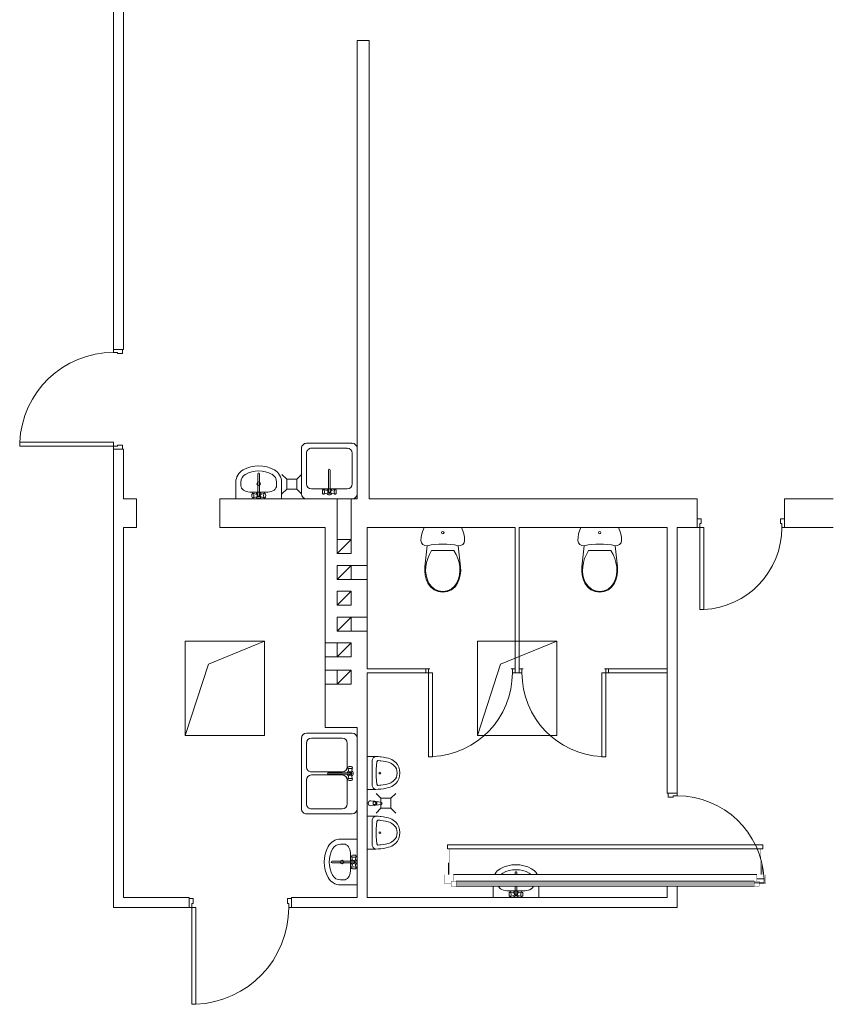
# Model space of a CAD drawing. Header units: millimetres. Extents: x 18880 to 99371, y -5529 to 27899.
# Tile 96 of 158: x 26357 to 27175, y 18076 to 19066. Entities that reach past the tile are written whole.
import ezdxf

# ---------------------------------------------------------------- set-up
doc = ezdxf.new("R2010")
doc.units = ezdxf.units.MM
doc.set_wipeout_variables(frame=1)
doc.linetypes.add('DASHED', pattern=[19.05, 12.7, -6.35])
doc.linetypes.add('Krawędzie ukryte 2', pattern=[400, 300, -100])
for name, color, linetype, lineweight in [('AA_IZOLACJA', 251, 'Continuous', 0), ('AA_WIDOK', 254, 'Continuous', 0), ('Drzwi ArchiCAD_Nr_Pióra__1', 7, 'Continuous', 13), ('Drzwi ArchiCAD_Nr_Pióra__23', 4, 'Continuous', 20), ('Drzwi ArchiCAD_Nr_Pióra__3', 4, 'Continuous', 18), ('inwentaryzacja_wyposazenie_sanitarne_Nr_pióra__1', 7, 'Continuous', 13), ('K_SCIANY', 90, 'Continuous', 20), ('Konstrukcja - Słupy_Nr_Pióra__1', 7, 'Continuous', 13)]:
    doc.layers.add(name, color=color, linetype=linetype, lineweight=lineweight)
for name, color, linetype in [('Drzwi ArchiCAD', 7, 'Continuous'), ('inwentaryzacja_wyposazenie_sanitarne', 7, 'Continuous'), ('Konstrukcja - Słupy', 7, 'Continuous'), ('Okna ArchiCADa', 7, 'Continuous')]:
    doc.layers.add(name, color=color, linetype=linetype)
doc.layers.add('inwentaryzacja_sciany_Nr_Pióra__4', color=7, linetype='Continuous', lineweight=20, true_color=0x029e21)
doc.linetypes.add('STYROPIAN', pattern='A,0.000141,[1,styropian.shx,S=1,R=0,X=0,Y=0],-14.102004', length=14.102145)

# ---------------------------------------------------------------- blocks, each defined once
blk = doc.blocks.new('D1 Drzwi proste 12_77')
at = {"layer": 'Drzwi ArchiCAD_Nr_Pióra__1', "linetype": 'Continuous'}
for p, q in [((-515, 0), (-515, -90)), ((515, 0), (515, -90))]:
    blk.add_line(p, q, dxfattribs=at)
at = {"layer": 'Drzwi ArchiCAD_Nr_Pióra__23', "linetype": 'Continuous'}
for p, q in [((-487, 0), (-515, 0)), ((-515, 0), (-515, -90)), ((-487, -40), (-487, 0)), ((515, 0), (487, 0)), ((487, 0), (487, -40)), ((515, -90), (515, 0)), ((-515, -90), (-475, -90)), ((-475, -40), (-487, -40)), ((-475, -90), (-475, -40)), ((487, -40), (475, -40)), ((475, -40), (475, -90)), ((475, -90), (515, -90))]:
    blk.add_line(p, q, dxfattribs=at)
at = {"layer": 'Drzwi ArchiCAD_Nr_Pióra__3', "linetype": 'Continuous'}
for p, q in [((487, 974), (447, 974)), ((447, 974), (447, 0)), ((487, 0), (487, 974)), ((447, 0), (487, 0))]:
    blk.add_line(p, q, dxfattribs=at)
blk.add_arc((487, 0), 974, 92.35367, 180, dxfattribs=at)
blk = doc.blocks.new('D1 Drzwi proste 12_78')
at = {"layer": 'Drzwi ArchiCAD_Nr_Pióra__1', "linetype": 'Continuous'}
for p, q in [((-500, 0), (-500, -90)), ((500, 0), (500, -90))]:
    blk.add_line(p, q, dxfattribs=at)
at = {"layer": 'Drzwi ArchiCAD_Nr_Pióra__23', "linetype": 'Continuous'}
for p, q in [((-472, 0), (-500, 0)), ((-500, 0), (-500, -90)), ((-472, -40), (-472, 0)), ((500, 0), (472, 0)), ((472, 0), (472, -40)), ((500, -90), (500, 0)), ((-500, -90), (-460, -90)), ((-460, -40), (-472, -40)), ((-460, -90), (-460, -40)), ((472, -40), (460, -40)), ((460, -40), (460, -90)), ((460, -90), (500, -90))]:
    blk.add_line(p, q, dxfattribs=at)
at = {"layer": 'Drzwi ArchiCAD_Nr_Pióra__3', "linetype": 'Continuous'}
for p, q in [((472, 944), (432, 944)), ((432, 944), (432, 0)), ((472, 0), (472, 944)), ((432, 0), (472, 0))]:
    blk.add_line(p, q, dxfattribs=at)
blk.add_arc((472, 0), 944, 92.42851, 180, dxfattribs=at)
blk = doc.blocks.new('D1 Drzwi proste 12_79')
at = {"layer": 'Drzwi ArchiCAD_Nr_Pióra__1', "linetype": 'Continuous'}
for p, q in [((-465, 0), (-465, -90)), ((465, 0), (465, -90))]:
    blk.add_line(p, q, dxfattribs=at)
at = {"layer": 'Drzwi ArchiCAD_Nr_Pióra__23', "linetype": 'Continuous'}
for p, q in [((-437, 0), (-465, 0)), ((-465, 0), (-465, -90)), ((-437, -40), (-437, 0)), ((465, 0), (437, 0)), ((437, 0), (437, -40)), ((465, -90), (465, 0)), ((-465, -90), (-425, -90)), ((-425, -40), (-437, -40)), ((-425, -90), (-425, -40)), ((437, -40), (425, -40)), ((425, -40), (425, -90)), ((425, -90), (465, -90))]:
    blk.add_line(p, q, dxfattribs=at)
at = {"layer": 'Drzwi ArchiCAD_Nr_Pióra__3', "linetype": 'Continuous'}
for p, q in [((437, 874), (397, 874)), ((397, 874), (397, 0)), ((437, 0), (437, 874)), ((397, 0), (437, 0))]:
    blk.add_line(p, q, dxfattribs=at)
blk.add_arc((437, 0), 874, 92.62315, 180, dxfattribs=at)
blk = doc.blocks.new('D1 Drzwi proste 12_83')
at = {"layer": 'Drzwi ArchiCAD_Nr_Pióra__1', "linetype": 'Continuous'}
for p, q in [((-440, 0), (-440, -90)), ((440, 0), (440, -90))]:
    blk.add_line(p, q, dxfattribs=at)
at = {"layer": 'Drzwi ArchiCAD_Nr_Pióra__23', "linetype": 'Continuous'}
for p, q in [((-412, 0), (-440, 0)), ((-440, 0), (-440, -90)), ((-412, -40), (-412, 0)), ((440, 0), (412, 0)), ((412, 0), (412, -40)), ((440, -90), (440, 0)), ((-440, -90), (-400, -90)), ((-400, -40), (-412, -40)), ((-400, -90), (-400, -40)), ((412, -40), (400, -40)), ((400, -40), (400, -90)), ((400, -90), (440, -90))]:
    blk.add_line(p, q, dxfattribs=at)
at = {"layer": 'Drzwi ArchiCAD_Nr_Pióra__3', "linetype": 'Continuous'}
for p, q in [((412, 824), (372, 824)), ((372, 824), (372, 0)), ((412, 0), (412, 824)), ((372, 0), (412, 0))]:
    blk.add_line(p, q, dxfattribs=at)
blk.add_arc((412, 0), 824, 92.78244, 180, dxfattribs=at)
blk = doc.blocks.new('D1 Drzwi proste 12_130')
at = {"layer": 'Drzwi ArchiCAD_Nr_Pióra__1', "linetype": 'Continuous'}
for p, q in [((-450, 0), (-450, -40)), ((450, 0), (450, -40))]:
    blk.add_line(p, q, dxfattribs=at)
at = {"layer": 'Drzwi ArchiCAD_Nr_Pióra__23', "linetype": 'Continuous'}
for p, q in [((-422, 0), (-450, 0)), ((-450, 0), (-450, -40)), ((-422, -40), (-422, 0)), ((450, 0), (422, 0)), ((422, 0), (422, -40)), ((450, -40), (450, 0)), ((-450, -40), (-410, -40)), ((-410, -40), (-422, -40)), ((422, -40), (410, -40)), ((410, -40), (450, -40))]:
    blk.add_line(p, q, dxfattribs=at)
at = {"layer": 'Drzwi ArchiCAD_Nr_Pióra__3', "linetype": 'Continuous'}
for p, q in [((422, 844), (382, 844)), ((382, 844), (382, 0)), ((422, 0), (422, 844)), ((382, 0), (422, 0))]:
    blk.add_line(p, q, dxfattribs=at)
blk.add_arc((422, 0), 844, 92.71646, 180, dxfattribs=at)
blk = doc.blocks.new('D1 Drzwi proste 12_131')
at = {"layer": 'Drzwi ArchiCAD_Nr_Pióra__1', "linetype": 'Continuous'}
for p, q in [((-450, 0), (-450, -40)), ((450, 0), (450, -40))]:
    blk.add_line(p, q, dxfattribs=at)
at = {"layer": 'Drzwi ArchiCAD_Nr_Pióra__23', "linetype": 'Continuous'}
for p, q in [((-422, 0), (-450, 0)), ((-450, 0), (-450, -40)), ((-422, -40), (-422, 0)), ((450, 0), (422, 0)), ((422, 0), (422, -40)), ((450, -40), (450, 0)), ((-450, -40), (-410, -40)), ((-410, -40), (-422, -40)), ((422, -40), (410, -40)), ((410, -40), (450, -40))]:
    blk.add_line(p, q, dxfattribs=at)
at = {"layer": 'Drzwi ArchiCAD_Nr_Pióra__3', "linetype": 'Continuous'}
for p, q in [((422, 844), (382, 844)), ((382, 844), (382, 0)), ((422, 0), (422, 844)), ((382, 0), (422, 0))]:
    blk.add_line(p, q, dxfattribs=at)
blk.add_arc((422, 0), 844, 92.71646, 180, dxfattribs=at)
blk = doc.blocks.new('Słup_122_2', base_point=(235035.1, -83460))
at = {"layer": 'Konstrukcja - Słupy_Nr_Pióra__1', "linetype": 'Continuous'}
blk.add_line((234965.1, -83530), (235105.1, -83390), dxfattribs=at)
at = {"layer": 'Konstrukcja - Słupy_Nr_Pióra__1', "linetype": 'Continuous', "flags": 128}
blk.add_lwpolyline([(234965.1, -83530), (235105.1, -83530), (235105.1, -83390), (234965.1, -83390)], close=True, dxfattribs=at)
blk = doc.blocks.new('Słup_123_2', base_point=(235035.1, -83185.8))
at = {"layer": 'Konstrukcja - Słupy_Nr_Pióra__1', "linetype": 'Continuous'}
blk.add_line((234965.1, -83255.8), (235105.1, -83115.8), dxfattribs=at)
at = {"layer": 'Konstrukcja - Słupy_Nr_Pióra__1', "linetype": 'Continuous', "flags": 128}
blk.add_lwpolyline([(234965.1, -83255.8), (235105.1, -83255.8), (235105.1, -83115.8), (234965.1, -83115.8)], close=True, dxfattribs=at)
blk = doc.blocks.new('Słup_124_2', base_point=(235035.1, -82145.8))
at = {"layer": 'Konstrukcja - Słupy_Nr_Pióra__1', "linetype": 'Continuous'}
blk.add_line((234965.1, -82215.8), (235105.1, -82075.8), dxfattribs=at)
at = {"layer": 'Konstrukcja - Słupy_Nr_Pióra__1', "linetype": 'Continuous', "flags": 128}
blk.add_lwpolyline([(234965.1, -82215.8), (235105.1, -82215.8), (235105.1, -82075.8), (234965.1, -82075.8)], close=True, dxfattribs=at)
blk = doc.blocks.new('Słup_125_2', base_point=(235035.1, -82405.8))
at = {"layer": 'Konstrukcja - Słupy_Nr_Pióra__1', "linetype": 'Continuous'}
blk.add_line((234965.1, -82475.8), (235105.1, -82335.8), dxfattribs=at)
at = {"layer": 'Konstrukcja - Słupy_Nr_Pióra__1', "linetype": 'Continuous', "flags": 128}
blk.add_lwpolyline([(234965.1, -82475.8), (235105.1, -82475.8), (235105.1, -82335.8), (234965.1, -82335.8)], close=True, dxfattribs=at)
blk = doc.blocks.new('Słup_126_2', base_point=(235035.1, -82925.8))
at = {"layer": 'Konstrukcja - Słupy_Nr_Pióra__1', "linetype": 'Continuous'}
blk.add_line((234965.1, -82995.8), (235105.1, -82855.8), dxfattribs=at)
at = {"layer": 'Konstrukcja - Słupy_Nr_Pióra__1', "linetype": 'Continuous', "flags": 128}
blk.add_lwpolyline([(234965.1, -82995.8), (235105.1, -82995.8), (235105.1, -82855.8), (234965.1, -82855.8)], close=True, dxfattribs=at)
blk = doc.blocks.new('Słup_215_2', base_point=(235035.1, -82665.8))
at = {"layer": 'Konstrukcja - Słupy_Nr_Pióra__1', "linetype": 'Continuous'}
blk.add_line((234965.1, -82735.8), (235105.1, -82595.8), dxfattribs=at)
at = {"layer": 'Konstrukcja - Słupy_Nr_Pióra__1', "linetype": 'Continuous', "flags": 128}
blk.add_lwpolyline([(234965.1, -82735.8), (235105.1, -82735.8), (235105.1, -82595.8), (234965.1, -82595.8)], close=True, dxfattribs=at)
blk = doc.blocks.new('Umywalka 01 12_16')
at = {"layer": 'inwentaryzacja_wyposazenie_sanitarne_Nr_pióra__1', "linetype": 'Continuous'}
for p, q in [((-230, 0), (-230, -168)), ((230, 0), (-230, 0)), ((230, 0), (230, -168)), ((-91.1, -67.7), (-91.1, -67.7)), ((91.1, -67.7), (-91.1, -67.7)), ((-69.1, -22.7), (-70, -29.2)), ((-70, -29.2), (-70, -36.2)), ((-70, -36.2), (-69.1, -42.7)), ((-67.6, -17.4), (-69.1, -22.7)), ((-69.1, -42.7), (-67.6, -48)), ((-65.6, -13.9), (-67.6, -17.4)), ((-67.6, -48), (-65.6, -51.5)), ((-60.4, -10.1), (-65.6, -13.9)), ((-60.4, -55.3), (-65.6, -51.5)), ((-57.6, -8.7), (-60.4, -10.1)), ((-60.4, -55.3), (-57.6, -56.7)), ((-54.8, -10.1), (-57.6, -8.7)), ((-20.1, -20.7), (-57.6, -8.7)), ((-20.1, -44.7), (-57.6, -56.7)), ((-57.6, -56.7), (-54.8, -55.3)), ((-52.3, -14.3), (-54.8, -10.1)), ((-54.8, -55.3), (-52.3, -51.1)), ((-50.5, -20.7), (-52.3, -14.3)), ((-52.3, -51.1), (-50.5, -44.7)), ((-49.5, -28.5), (-50.5, -20.7)), ((-50.5, -44.7), (-49.5, -36.9)), ((-49.5, -36.9), (-49.5, -28.5)), ((-7.9, -31.3), (-7.9, -251.6)), ((7.9, -251.6), (7.9, -31.3)), ((20.1, -20.7), (57.6, -8.7)), ((20.1, -44.7), (57.6, -56.7)), ((50.5, -20.7), (49.5, -28.5)), ((49.5, -28.5), (49.5, -36.9)), ((49.5, -36.9), (50.5, -44.7)), ((52.3, -14.3), (50.5, -20.7)), ((50.5, -44.7), (52.3, -51.1)), ((54.8, -10.1), (52.3, -14.3)), ((52.3, -51.1), (54.8, -55.3)), ((57.6, -8.7), (54.8, -10.1)), ((54.8, -55.3), (57.6, -56.7)), ((60.4, -10.1), (57.6, -8.7)), ((57.6, -56.7), (60.4, -55.3)), ((60.4, -10.1), (65.6, -13.9)), ((60.4, -55.3), (65.6, -51.5)), ((67.6, -17.4), (65.6, -13.9)), ((65.6, -51.5), (67.6, -48)), ((69.1, -22.7), (67.6, -17.4)), ((67.6, -48), (69.1, -42.7)), ((70, -29.2), (69.1, -22.7)), ((69.1, -42.7), (70, -36.2)), ((70, -36.2), (70, -29.2)), ((-180, -134.4), (-180, -168)), ((180, -134.4), (180, -168))]:
    blk.add_line(p, q, dxfattribs=at)
blk.add_circle((0, -151.9), 17.5, dxfattribs=at)
for centre, radius, start, end in [((0, -32.7), 30, 27.97653, 152.02347), ((0, -32.7), 30, 207.97653, 254.77469), ((0, -32.7), 16.8, 298.05488, 241.94512), ((0, -32.7), 8, 10, 170), ((0, -32.7), 30, 285.22531, 332.02347), ((-91.1, -168), 138.9, 180, 241.52544), ((-91.1, -168), 88.9, 180, 241.52544), ((91.1, -168), 88.9, 298.47456, 0), ((91.1, -168), 138.9, 298.47456, 0), ((0, 0), 330, 241.52544, 298.47456), ((0, 0), 280, 241.52544, 298.47456), ((0, -251.6), 7.88, 180, 0)]:
    blk.add_arc(centre, radius, start, end, dxfattribs=at)
for centre, major_axis, start_param, end_param in [((-91.1, -134.4), (88.9, 0), 1.570796, 3.141593), ((91.1, -134.4), (-88.9, 0), 3.141593, 4.712389)]:
    blk.add_ellipse(centre, major_axis=major_axis, ratio=0.750558, start_param=start_param, end_param=end_param, dxfattribs=at)
blk = doc.blocks.new('Zlew tradycyjny 12_3')
at = {"layer": 'inwentaryzacja_wyposazenie_sanitarne_Nr_pióra__1', "linetype": 'Continuous'}
for p, q in [((0, 508.8), (0, 50)), ((762.8, 558.8), (50, 558.8)), ((337.3, 498.8), (336.4, 492.3)), ((338.8, 504.1), (337.3, 498.8)), ((340.8, 507.6), (338.8, 504.1)), ((346, 511.4), (340.8, 507.6)), ((348.8, 512.8), (346, 511.4)), ((351.6, 511.4), (348.8, 512.8)), ((386.3, 500.8), (348.8, 512.8)), ((354.1, 507.2), (351.6, 511.4)), ((355.9, 500.8), (354.1, 507.2)), ((356.9, 493), (355.9, 500.8)), ((426.5, 500.8), (464, 512.8)), ((456.9, 500.8), (455.9, 493)), ((458.7, 507.2), (456.9, 500.8)), ((461.2, 511.4), (458.7, 507.2)), ((464, 512.8), (461.2, 511.4)), ((466.8, 511.4), (464, 512.8)), ((466.8, 511.4), (472, 507.6)), ((474, 504.1), (472, 507.6)), ((475.5, 498.8), (474, 504.1)), ((476.4, 492.3), (475.5, 498.8)), ((812.8, 50), (812.8, 508.8)), ((50, 408.8), (50, 100)), ((341.4, 458.8), (100, 458.8)), ((336.4, 492.3), (336.4, 485.3)), ((336.4, 485.3), (337.3, 478.8)), ((337.3, 478.8), (338.8, 473.5)), ((338.8, 473.5), (340.8, 470)), ((346, 466.2), (340.8, 470)), ((346, 466.2), (348.8, 464.8)), ((386.3, 476.8), (348.8, 464.8)), ((348.8, 464.8), (351.6, 466.2)), ((351.6, 466.2), (354.1, 470.4)), ((354.1, 470.4), (355.9, 476.8)), ((355.9, 476.8), (356.9, 484.6)), ((356.9, 484.6), (356.9, 493)), ((391.4, 100), (391.4, 408.8)), ((398.5, 490.2), (398.5, 269.9)), ((414.3, 269.9), (414.3, 490.2)), ((421.4, 408.8), (421.4, 100)), ((426.5, 476.8), (464, 464.8)), ((455.9, 493), (455.9, 484.6)), ((455.9, 484.6), (456.9, 476.8)), ((456.9, 476.8), (458.7, 470.4)), ((458.7, 470.4), (461.2, 466.2)), ((461.2, 466.2), (464, 464.8)), ((464, 464.8), (466.8, 466.2)), ((466.8, 466.2), (472, 470)), ((712.8, 458.8), (471.4, 458.8)), ((472, 470), (474, 473.5)), ((474, 473.5), (475.5, 478.8)), ((475.5, 478.8), (476.4, 485.3)), ((476.4, 485.3), (476.4, 492.3)), ((762.8, 100), (762.8, 408.8)), ((50, 0), (762.8, 0)), ((100, 50), (341.4, 50)), ((471.4, 50), (712.8, 50))]:
    blk.add_line(p, q, dxfattribs=at)
for centre, radius, start, end in [((50, 508.8), 50, 90, 180), ((406.4, 488.8), 30, 27.97653, 152.02347), ((406.4, 488.8), 16.8, 298.05488, 241.94512), ((406.4, 488.8), 8, 10, 170), ((762.8, 508.8), 50, 0, 90), ((100, 408.8), 50, 90, 180), ((341.4, 408.8), 50, 0, 90), ((406.4, 488.8), 30, 207.97653, 254.77469), ((406.4, 488.8), 30, 285.22531, 332.02347), ((471.4, 408.8), 50, 90, 180), ((712.8, 408.8), 50, 0, 90), ((406.4, 269.9), 7.88, 180, 0), ((100, 100), 50, 180, 270), ((341.4, 100), 50, 270, 0), ((471.4, 100), 50, 180, 270), ((712.8, 100), 50, 270, 0), ((50, 50), 50, 180, 270), ((762.8, 50), 50, 270, 0)]:
    blk.add_arc(centre, radius, start, end, dxfattribs=at)
for p in [(50, 0), (100, 50), (471.4, 50)]:
    blk.add_point(p, dxfattribs=at)
blk = doc.blocks.new('Zlew tradycyjny 12_4')
at = {"layer": 'inwentaryzacja_wyposazenie_sanitarne_Nr_pióra__1', "linetype": 'Continuous'}
for p, q in [((0, 508.8), (0, 50)), ((508.8, 558.8), (50, 558.8)), ((210.3, 498.8), (209.4, 492.3)), ((211.8, 504.1), (210.3, 498.8)), ((213.8, 507.6), (211.8, 504.1)), ((219, 511.4), (213.8, 507.6)), ((221.8, 512.8), (219, 511.4)), ((224.6, 511.4), (221.8, 512.8)), ((259.3, 500.8), (221.8, 512.8)), ((227.1, 507.2), (224.6, 511.4)), ((228.9, 500.8), (227.1, 507.2)), ((229.9, 493), (228.9, 500.8)), ((299.5, 500.8), (337, 512.8)), ((329.9, 500.8), (328.9, 493)), ((331.7, 507.2), (329.9, 500.8)), ((334.2, 511.4), (331.7, 507.2)), ((337, 512.8), (334.2, 511.4)), ((339.8, 511.4), (337, 512.8)), ((339.8, 511.4), (345, 507.6)), ((347, 504.1), (345, 507.6)), ((348.5, 498.8), (347, 504.1)), ((349.4, 492.3), (348.5, 498.8)), ((558.8, 50), (558.8, 508.8)), ((50, 408.8), (50, 100)), ((458.8, 458.8), (100, 458.8)), ((209.4, 492.3), (209.4, 485.3)), ((209.4, 485.3), (210.3, 478.8)), ((210.3, 478.8), (211.8, 473.5)), ((211.8, 473.5), (213.8, 470)), ((219, 466.2), (213.8, 470)), ((219, 466.2), (221.8, 464.8)), ((259.3, 476.8), (221.8, 464.8)), ((221.8, 464.8), (224.6, 466.2)), ((224.6, 466.2), (227.1, 470.4)), ((227.1, 470.4), (228.9, 476.8)), ((228.9, 476.8), (229.9, 484.6)), ((229.9, 484.6), (229.9, 493)), ((271.5, 490.2), (271.5, 269.9)), ((287.3, 269.9), (287.3, 490.2)), ((299.5, 476.8), (337, 464.8)), ((328.9, 493), (328.9, 484.6)), ((328.9, 484.6), (329.9, 476.8)), ((329.9, 476.8), (331.7, 470.4)), ((331.7, 470.4), (334.2, 466.2)), ((334.2, 466.2), (337, 464.8)), ((337, 464.8), (339.8, 466.2)), ((339.8, 466.2), (345, 470)), ((345, 470), (347, 473.5)), ((347, 473.5), (348.5, 478.8)), ((348.5, 478.8), (349.4, 485.3)), ((349.4, 485.3), (349.4, 492.3)), ((508.8, 100), (508.8, 408.8)), ((50, 0), (508.8, 0)), ((100, 50), (458.8, 50))]:
    blk.add_line(p, q, dxfattribs=at)
for centre, radius, start, end in [((50, 508.8), 50, 90, 180), ((279.4, 488.8), 30, 27.97653, 152.02347), ((279.4, 488.8), 16.8, 298.05488, 241.94512), ((279.4, 488.8), 8, 10, 170), ((508.8, 508.8), 50, 0, 90), ((100, 408.8), 50, 90, 180), ((279.4, 488.8), 30, 207.97653, 254.77469), ((279.4, 488.8), 30, 285.22531, 332.02347), ((458.8, 408.8), 50, 0, 90), ((279.4, 269.9), 7.88, 180, 0), ((100, 100), 50, 180, 270), ((458.8, 100), 50, 270, 0), ((50, 50), 50, 180, 270), ((508.8, 50), 50, 270, 0)]:
    blk.add_arc(centre, radius, start, end, dxfattribs=at)
for p in [(50, 0), (100, 50)]:
    blk.add_point(p, dxfattribs=at)
blk = doc.blocks.new('Umywalka 01 12_17')
at = {"layer": 'inwentaryzacja_wyposazenie_sanitarne_Nr_pióra__1', "linetype": 'Continuous'}
for p, q in [((-230, 0), (-230, -168)), ((230, 0), (-230, 0)), ((230, 0), (230, -168)), ((-91.1, -67.7), (-91.1, -67.7)), ((91.1, -67.7), (-91.1, -67.7)), ((-69.1, -22.7), (-70, -29.2)), ((-70, -29.2), (-70, -36.2)), ((-70, -36.2), (-69.1, -42.7)), ((-67.6, -17.4), (-69.1, -22.7)), ((-69.1, -42.7), (-67.6, -48)), ((-65.6, -13.9), (-67.6, -17.4)), ((-67.6, -48), (-65.6, -51.5)), ((-60.4, -10.1), (-65.6, -13.9)), ((-60.4, -55.3), (-65.6, -51.5)), ((-57.6, -8.7), (-60.4, -10.1)), ((-60.4, -55.3), (-57.6, -56.7)), ((-54.8, -10.1), (-57.6, -8.7)), ((-20.1, -20.7), (-57.6, -8.7)), ((-20.1, -44.7), (-57.6, -56.7)), ((-57.6, -56.7), (-54.8, -55.3)), ((-52.3, -14.3), (-54.8, -10.1)), ((-54.8, -55.3), (-52.3, -51.1)), ((-50.5, -20.7), (-52.3, -14.3)), ((-52.3, -51.1), (-50.5, -44.7)), ((-49.5, -28.5), (-50.5, -20.7)), ((-50.5, -44.7), (-49.5, -36.9)), ((-49.5, -36.9), (-49.5, -28.5)), ((-7.9, -31.3), (-7.9, -251.6)), ((7.9, -251.6), (7.9, -31.3)), ((20.1, -20.7), (57.6, -8.7)), ((20.1, -44.7), (57.6, -56.7)), ((50.5, -20.7), (49.5, -28.5)), ((49.5, -28.5), (49.5, -36.9)), ((49.5, -36.9), (50.5, -44.7)), ((52.3, -14.3), (50.5, -20.7)), ((50.5, -44.7), (52.3, -51.1)), ((54.8, -10.1), (52.3, -14.3)), ((52.3, -51.1), (54.8, -55.3)), ((57.6, -8.7), (54.8, -10.1)), ((54.8, -55.3), (57.6, -56.7)), ((60.4, -10.1), (57.6, -8.7)), ((57.6, -56.7), (60.4, -55.3)), ((60.4, -10.1), (65.6, -13.9)), ((60.4, -55.3), (65.6, -51.5)), ((67.6, -17.4), (65.6, -13.9)), ((65.6, -51.5), (67.6, -48)), ((69.1, -22.7), (67.6, -17.4)), ((67.6, -48), (69.1, -42.7)), ((70, -29.2), (69.1, -22.7)), ((69.1, -42.7), (70, -36.2)), ((70, -36.2), (70, -29.2)), ((-180, -134.4), (-180, -168)), ((180, -134.4), (180, -168))]:
    blk.add_line(p, q, dxfattribs=at)
blk.add_circle((0, -151.9), 17.5, dxfattribs=at)
for centre, radius, start, end in [((0, -32.7), 30, 27.97653, 152.02347), ((0, -32.7), 30, 207.97653, 254.77469), ((0, -32.7), 16.8, 298.05488, 241.94512), ((0, -32.7), 8, 10, 170), ((0, -32.7), 30, 285.22531, 332.02347), ((-91.1, -168), 138.9, 180, 241.52544), ((-91.1, -168), 88.9, 180, 241.52544), ((91.1, -168), 88.9, 298.47456, 0), ((91.1, -168), 138.9, 298.47456, 0), ((0, 0), 330, 241.52544, 298.47456), ((0, 0), 280, 241.52544, 298.47456), ((0, -251.6), 7.88, 180, 0)]:
    blk.add_arc(centre, radius, start, end, dxfattribs=at)
for centre, major_axis, start_param, end_param in [((-91.1, -134.4), (88.9, 0), 1.570796, 3.141593), ((91.1, -134.4), (-88.9, 0), 3.141593, 4.712389)]:
    blk.add_ellipse(centre, major_axis=major_axis, ratio=0.750558, start_param=start_param, end_param=end_param, dxfattribs=at)
blk = doc.blocks.new('Pisuar 01 12_3')
at = {"layer": 'inwentaryzacja_wyposazenie_sanitarne_Nr_pióra__1', "linetype": 'Continuous'}
for p, q in [((0, 330.2), (0, 306.4)), ((0, 330.2), (330.2, 330.2)), ((0, 306.4), (0, 283.4)), ((330.2, 330.2), (330.2, 286.8)), ((0, 283.4), (0, 279.1)), ((0, 279.1), (0, 246)), ((0, 242.7), (1.3, 249.3)), ((0, 246), (0, 242.7)), ((0, 242.7), (0.9, 218.2)), ((0.9, 218.2), (2.3, 199.6)), ((1.3, 249.3), (4.2, 255.7)), ((2.3, 199.6), (3.1, 191)), ((4.2, 255.7), (8.5, 261.7)), ((8.5, 261.7), (14.2, 267)), ((14.2, 267), (21, 271.6)), ((21, 271.6), (28.8, 275.4)), ((28.8, 275.4), (37.3, 278.1)), ((37.3, 278.1), (46.4, 279.8)), ((39.9, 219.3), (40.2, 221.9)), ((41.3, 201.2), (39.9, 219.3)), ((40.2, 221.9), (41.4, 224.4)), ((42, 193.2), (41.3, 201.2)), ((41.4, 224.4), (43.3, 226.6)), ((43.3, 226.6), (45.9, 228.5)), ((45.9, 228.5), (49.1, 229.8)), ((46.4, 279.8), (55.7, 280.3)), ((49.1, 229.8), (52.5, 230.6)), ((52.5, 230.6), (89.8, 235.1)), ((55.7, 280.3), (274.4, 280.3)), ((89.8, 235.1), (127.4, 237.8)), ((127.4, 237.8), (138, 238)), ((138, 238), (192.1, 238)), ((192.1, 238), (202.8, 237.8)), ((202.8, 237.8), (240.4, 235.1)), ((240.4, 235.1), (277.7, 230.6)), ((274.4, 280.3), (283.8, 279.8)), ((277.7, 230.6), (281.1, 229.8)), ((281.1, 229.8), (284.3, 228.5)), ((283.8, 279.8), (292.8, 278.1)), ((284.3, 228.5), (286.9, 226.6)), ((286.9, 226.6), (288.8, 224.4)), ((288.9, 201.2), (288.2, 193.2)), ((288.8, 224.4), (290, 221.9)), ((290.3, 219.3), (288.9, 201.2)), ((290, 221.9), (290.3, 219.3)), ((292.8, 278.1), (301.4, 275.4)), ((301.4, 275.4), (309.2, 271.6)), ((309.2, 271.6), (316, 267)), ((316, 267), (321.6, 261.7)), ((321.6, 261.7), (326, 255.7)), ((326, 255.7), (328.8, 249.3)), ((327.1, 191), (327.9, 199.6)), ((327.9, 199.6), (329.3, 218.2)), ((328.8, 249.3), (330.2, 242.7)), ((329.3, 218.2), (330.1, 243.1)), ((330.2, 286.8), (330.2, 279.1)), ((330.2, 279.1), (330.2, 246)), ((330.2, 246), (330.2, 242.7)), ((3.1, 191), (6.6, 165)), ((6.6, 165), (11.5, 139.1)), ((11.5, 139.1), (17.7, 113.4)), ((17.7, 113.4), (22.8, 97.7)), ((45.4, 168.2), (42, 193.2)), ((50.1, 143.4), (45.4, 168.2)), ((56, 119), (50.1, 143.4)), ((60.4, 105.3), (56, 119)), ((66.3, 92.2), (60.4, 105.3)), ((269.8, 105.3), (263.9, 92.2)), ((274.2, 119), (269.8, 105.3)), ((280.1, 143.4), (274.2, 119)), ((284.8, 168.2), (280.1, 143.4)), ((288.2, 193.2), (284.8, 168.2)), ((307.4, 97.7), (312.5, 113.4)), ((312.5, 113.4), (318.7, 139.1)), ((318.7, 139.1), (323.6, 165)), ((323.6, 165), (327.1, 191)), ((22.8, 97.7), (29.7, 82.5)), ((29.7, 82.5), (38.3, 67.7)), ((38.3, 67.7), (48.5, 53.5)), ((48.5, 53.5), (60.3, 40)), ((60.3, 40), (80.8, 23.3)), ((73.7, 79.6), (66.3, 92.2)), ((82.4, 67.4), (73.7, 79.6)), ((80.8, 23.3), (106, 10.6)), ((91.7, 56.8), (82.4, 67.4)), ((107, 44.3), (91.7, 56.8)), ((106, 10.6), (134.7, 2.7)), ((124.5, 35.6), (107, 44.3)), ((144.2, 30.1), (124.5, 35.6)), ((134.7, 2.7), (165.1, 0)), ((165.1, 28.3), (144.2, 30.1)), ((186, 30.1), (165.1, 28.3)), ((165.1, 0), (195.5, 2.7)), ((205.7, 35.6), (186, 30.1)), ((195.5, 2.7), (224.2, 10.6)), ((223.2, 44.3), (205.7, 35.6)), ((238.5, 56.8), (223.2, 44.3)), ((224.2, 10.6), (249.4, 23.3)), ((247.8, 67.4), (238.5, 56.8)), ((256.5, 79.6), (247.8, 67.4)), ((249.4, 23.3), (269.9, 40)), ((263.9, 92.2), (256.5, 79.6)), ((269.9, 40), (281.7, 53.5)), ((281.7, 53.5), (291.9, 67.7)), ((291.9, 67.7), (300.5, 82.5)), ((300.5, 82.5), (307.4, 97.7))]:
    blk.add_line(p, q, dxfattribs=at)
blk.add_ellipse((165.5, 201), major_axis=(9.27, 0), ratio=0.93164, dxfattribs=at)
blk = doc.blocks.new('WC DP 12_9')
at = {"layer": 'inwentaryzacja_wyposazenie_sanitarne_Nr_pióra__1', "linetype": 'Continuous'}
for p, q in [((17.6, 619.2), (7.9, 587.1)), ((31.1, 650), (17.6, 619.2)), ((408.9, 650), (31.1, 650)), ((422.4, 619.2), (408.9, 650)), ((432.1, 587.1), (422.4, 619.2)), ((2, 554), (0, 520.5)), ((0, 520.5), (5.1, 497.8)), ((7.9, 587.1), (2, 554)), ((5.1, 497.8), (19.5, 479.5)), ((420.5, 479.5), (434.9, 497.8)), ((438, 554), (432.1, 587.1)), ((434.9, 497.8), (440, 520.5)), ((440, 520.5), (438, 554)), ((19.5, 479.5), (40.4, 469.1)), ((40.4, 469.1), (63.7, 468.6)), ((63.7, 468.6), (41, 257)), ((107.5, 419.3), (85.7, 381.4)), ((332.5, 419.3), (107.5, 419.3)), ((354.3, 381.4), (332.5, 419.3)), ((376.3, 468.6), (399.6, 469.1)), ((399, 257), (376.3, 468.6)), ((399.6, 469.1), (420.5, 479.5)), ((56.2, 299.2), (49, 256.1)), ((68.5, 341.2), (56.2, 299.2)), ((85.7, 381.4), (68.5, 341.2)), ((371.5, 341.2), (354.3, 381.4)), ((383.8, 299.2), (371.5, 341.2)), ((391, 256.1), (383.8, 299.2)), ((41, 257), (39.4, 214.7)), ((39.4, 214.7), (43.9, 172.6)), ((49, 256.1), (47.5, 215)), ((47.5, 215), (51.9, 174)), ((388.1, 174), (392.5, 215)), ((392.5, 215), (391, 256.1)), ((396.1, 172.6), (400.6, 214.7)), ((400.6, 214.7), (399, 257)), ((43.9, 172.6), (54.3, 131.6)), ((51.9, 174), (62, 134.1)), ((54.3, 131.6), (70.5, 92.4)), ((62, 134.1), (77.7, 96)), ((362.3, 96), (378, 134.1)), ((369.5, 92.4), (385.7, 131.6)), ((378, 134.1), (388.1, 174)), ((385.7, 131.6), (396.1, 172.6)), ((70.5, 92.4), (96.5, 54.4)), ((77.7, 96), (102.5, 59.8)), ((96.5, 54.4), (132, 25)), ((102.5, 59.8), (136.3, 31.8)), ((132, 25), (174.3, 6.4)), ((136.3, 31.8), (176.5, 14.1)), ((174.3, 6.4), (220, 0)), ((176.5, 14.1), (220, 8)), ((220, 8), (263.5, 14.1)), ((220, 0), (265.7, 6.4)), ((263.5, 14.1), (303.7, 31.8)), ((265.7, 6.4), (308, 25)), ((303.7, 31.8), (337.5, 59.8)), ((308, 25), (343.5, 54.4)), ((337.5, 59.8), (362.3, 96)), ((343.5, 54.4), (369.5, 92.4))]:
    blk.add_line(p, q, dxfattribs=at)
blk.add_ellipse((220, 600.3), major_axis=(12.2, 0), ratio=0.9963, dxfattribs=at)
blk.add_ellipse((220, -297.8), major_axis=(785, 0), ratio=0.9963, start_param=1.370375, end_param=1.771221, dxfattribs=at)
blk = doc.blocks.new('Kran 12')
at = {"layer": 'inwentaryzacja_wyposazenie_sanitarne_Nr_pióra__1', "linetype": 'Continuous'}
for p, q in [((-21, -42), (-25, 0)), ((21, -42), (25, 0)), ((-17.7, -51.5), (-11.1, -104.4)), ((-13.6, -39.8), (-13.6, -24.9)), ((-13.6, -24.9), (13.6, -24.9)), ((11.1, -104.4), (17.7, -51.5)), ((13.6, -24.9), (13.6, -39.8))]:
    blk.add_line(p, q, dxfattribs=at)
for centre, radius, start, end in [((0, 0), 25, 0, 180), ((0, -40.1), 21.1, 185.16961, 354.83039), ((0, -39.8), 13.6, 180, 0), ((0, -103), 11.2, 187.13892, 352.86108)]:
    blk.add_arc(centre, radius, start, end, dxfattribs=at)
blk = doc.blocks.new('O1 rozwierane 12_80')
at = {"layer": 'AA_IZOLACJA', "linetype": 'STYROPIAN', "ltscale": 0.2}
for points in [[(-1575, 120), (-1575, 0)], [(1575, 120), (1575, 0)]]:
    blk.add_lwpolyline(points, dxfattribs=at)
at = {"layer": 'AA_WIDOK', "color": 4}
blk.add_lwpolyline([(1585, 260), (1585, 300), (-1585, 300), (-1585, 260)], dxfattribs=at)
at = {"layer": 'AA_WIDOK', "linetype": 'DASHED', "ltscale": 0.5}
blk.add_lwpolyline([(1585, 260), (-1585, 260)], dxfattribs=at)
at = {"layer": 'AA_WIDOK', "color": 4, "const_width": 3}
for points in [[(-1615, -90), (-1615, 0)], [(1615, 0), (1615, -90)]]:
    blk.add_lwpolyline(points, dxfattribs=at)
at = {"color": 4}
blk.add_wipeout([(-1500, -115), (-1500, -65), (-1525, -65), (-1525, 0), (1525, 0), (1525, -65), (1500, -65), (1500, -115)], dxfattribs=at).dxf.layer = 'AA_WIDOK'
at = {"layer": 'AA_WIDOK', "const_width": 3}
for points in [[(-1565, 260), (-1565, 0)], [(1565, 260), (1565, 0)]]:
    blk.add_lwpolyline(points, dxfattribs=at)
at = {"layer": 'AA_WIDOK', "color": 4, "const_width": 3}
for points in [[(-1615, 0), (-1525, 0)], [(-1525, 0), (-1525, -65)], [(1525, -65), (1525, 0)], [(1525, 0), (1615, 0)], [(-1550, -90), (-1615, -90)], [(-1525, -65), (-1550, -65)], [(-1550, -65), (-1550, -90)], [(-1550, -65), (-1500, -65)], [(-1550, -115), (-1550, -65)], [(-1500, -65), (-1500, -115)], [(1500, -80), (-1500, -80)], [(1500, -90), (-1500, -90)], [(1500, -100), (-1500, -100)], [(1500, -115), (1500, -65)], [(1500, -65), (1550, -65)], [(1550, -65), (1525, -65)], [(1550, -90), (1550, -65)], [(1550, -65), (1550, -115)], [(1615, -90), (1550, -90)], [(-1500, -115), (-1550, -115)], [(1550, -115), (1500, -115)]]:
    blk.add_lwpolyline(points, dxfattribs=at)
at = {"layer": 'AA_WIDOK', "color": 4}
for points in [[(-1525, 0), (1525, 0)], [(1500, -65), (-1500, -65)], [(1500, -115), (-1500, -115)], [(1500, -115), (-1500, -115)]]:
    blk.add_lwpolyline(points, dxfattribs=at)

msp = doc.modelspace()

# ---------------------------------------------------------------- linework, layer by layer
at = {"layer": 'inwentaryzacja_sciany_Nr_Pióra__4', "linetype": 'Krawędzie ukryte 2'}
for p, q in [((26523.01574, 18441.35594), (26523.01574, 18346.35594)), ((26603.01574, 18441.35594), (26523.01574, 18441.35594)), ((26546.39695, 18417.97473), (26603.01574, 18441.35594)), ((26603.01574, 18346.35594), (26603.01574, 18441.35594)), ((26817.01574, 18441.35594), (26817.01574, 18346.35594)), ((26897.01574, 18441.35594), (26817.01574, 18441.35594)), ((26840.39695, 18417.97473), (26897.01574, 18441.35594)), ((26897.01574, 18346.35594), (26897.01574, 18441.35594)), ((26546.39695, 18417.97473), (26523.01574, 18346.35594)), ((26840.39695, 18417.97473), (26817.01574, 18346.35594)), ((26523.01574, 18346.35594), (26603.01574, 18346.35594)), ((26817.01574, 18346.35594), (26897.01574, 18346.35594))]:
    msp.add_line(p, q, dxfattribs=at)
at = {"layer": 'K_SCIANY'}
msp.add_lwpolyline([(26461.01574, 18734.37583), (26461.01574, 19152.37583), (26517.01574, 19152.37583), (26517.01574, 19171.37583), (26517.01574, 19180.37583), (26520.01574, 19180.37583), (26520.01574, 19192.37583), (26404.51574, 19192.37583), (26404.51574, 19180.37583), (26404.51574, 19180.37583), (26404.51574, 19173.37583), (26404.51574, 19152.37583), (26451.01574, 19152.37583), (26451.01574, 18734.37583), (26460.01574, 18734.37583)], close=True, dxfattribs=at)
for points in [[(26699.01574, 19045.37583), (26696.01574, 19045.37583)], [(26696.01574, 19045.37583), (26696.01574, 18584.37583)], [(26708.01574, 19045.37583), (26699.01574, 19045.37583)], [(26708.01574, 18584.37583), (26708.01574, 19045.37583)], [(26451.01574, 18634.37583), (26460.01574, 18634.37583)], [(26451.01574, 18634.37583), (26451.01574, 18173.37583)], [(26460.01574, 18634.37583), (26461.01574, 18634.37583)], [(26461.01574, 18584.37583), (26461.01574, 18634.37583)], [(26625.22282, 18604.13025), (26620.37059, 18608.98248)], [(26635.22282, 18604.13025), (26640.07505, 18608.98248)], [(26625.22282, 18594.13025), (26625.22282, 18604.13025)], [(26625.22282, 18604.13025), (26635.22282, 18604.13025)], [(26635.22282, 18604.13025), (26635.22282, 18594.13025)], [(26625.22282, 18594.13025), (26620.37059, 18589.27803)], [(26625.22282, 18594.13025), (26635.22282, 18594.13025)], [(26635.22282, 18594.13025), (26640.07505, 18589.27803)], [(26474.01574, 18584.37583), (26461.01574, 18584.37583)], [(26474.01574, 18564.37583), (26474.01574, 18584.37583)], [(26558.01574, 18564.37583), (26558.01574, 18584.37583)], [(26696.01574, 18584.37583), (26558.01574, 18584.37583)], [(26676.01574, 18543.37583), (26676.01574, 18584.37583)], [(26690.01574, 18543.37583), (26690.01574, 18584.37583)], [(27038.01574, 18584.37583), (26708.01574, 18584.37583)], [(27038.01574, 18564.37583), (27038.01574, 18584.37583)], [(27126.01574, 18564.37583), (27126.01574, 18584.37583)], [(27175.01574, 18584.37583), (27126.01574, 18584.37583)], [(26474.01574, 18555.37583), (26474.01574, 18564.37583)], [(26558.01574, 18555.37583), (26558.01574, 18564.37583)], [(27038.01574, 18555.37583), (27038.01574, 18564.37583)], [(27126.01574, 18555.37583), (27126.01574, 18564.37583)], [(26461.01574, 18183.37583), (26461.01574, 18555.37583)], [(26461.01574, 18555.37583), (26474.01574, 18555.37583)], [(26558.01574, 18555.37583), (26664.01574, 18555.37583)], [(26664.01574, 18555.37583), (26664.01574, 18354.37583)], [(26706.01574, 18555.37583), (26855.01574, 18555.37583)], [(26706.01574, 18413.37583), (26706.01574, 18555.37583)], [(26855.01574, 18555.37583), (26855.01574, 18413.37583)], [(26859.01574, 18555.37583), (27008.01574, 18555.37583)], [(26859.01574, 18413.37583), (26859.01574, 18555.37583)], [(27008.01574, 18555.37583), (27008.01574, 18288.37583)], [(27018.01574, 18288.37583), (27018.01574, 18555.37583)], [(27018.01574, 18555.37583), (27038.01574, 18555.37583)], [(27126.01574, 18555.37583), (27175.01574, 18555.37583)], [(26690.01574, 18517.37583), (26706.01574, 18517.37583)], [(26690.01574, 18503.37583), (26706.01574, 18503.37583)], [(26690.01574, 18465.37583), (26706.01574, 18465.37583)], [(26690.01574, 18451.37583), (26706.01574, 18451.37583)], [(26676.01574, 18439.37583), (26664.01574, 18439.37583)], [(26676.01574, 18425.37583), (26664.01574, 18425.37583)], [(26676.01574, 18411.95182), (26664.01574, 18411.95182)], [(26765.01574, 18413.37583), (26706.01574, 18413.37583)], [(26706.01574, 18354.37583), (26706.01574, 18409.37583)], [(26706.01574, 18409.37583), (26765.01574, 18409.37583)], [(26765.01574, 18409.37583), (26765.01574, 18413.37583)], [(26855.01574, 18409.37583), (26855.01574, 18413.37583)], [(26855.01574, 18409.37583), (26859.01574, 18409.37583)], [(26859.01574, 18409.37583), (26859.01574, 18413.37583)], [(26949.01574, 18409.37583), (26949.01574, 18413.37583)], [(27008.01574, 18413.37583), (26949.01574, 18413.37583)], [(26949.01574, 18409.37583), (27008.01574, 18409.37583)], [(27008.01574, 18409.37583), (27008.01574, 18413.37583)], [(26676.01574, 18397.95182), (26664.01574, 18397.95182)], [(26664.01574, 18354.37583), (26696.01574, 18354.37583)], [(26696.01574, 18354.37583), (26696.01574, 18183.37583)], [(26706.01574, 18183.37583), (26706.01574, 18354.37583)], [(26720.00456, 18283.17351), (26715.15233, 18288.02574)], [(26720.00456, 18273.17351), (26720.00456, 18283.17351)], [(26730.00456, 18283.17351), (26720.00456, 18283.17351)], [(26730.00456, 18283.17351), (26734.85679, 18288.02574)], [(26730.00456, 18283.17351), (26730.00456, 18273.17351)], [(27009.01574, 18288.37583), (27008.01574, 18288.37583)], [(27018.01574, 18288.37583), (27009.01574, 18288.37583)], [(26720.00456, 18273.17351), (26715.15233, 18268.32129)], [(26730.00456, 18273.17351), (26720.00456, 18273.17351)], [(26730.00456, 18273.17351), (26734.85679, 18268.32129)], [(27009.01574, 18195.37583), (27008.01574, 18195.37583)], [(27008.01574, 18195.37583), (27008.01574, 18183.37583)], [(27018.01574, 18195.37583), (27009.01574, 18195.37583)], [(27018.01574, 18173.37583), (27018.01574, 18195.37583)], [(26527.01574, 18183.37583), (26461.01574, 18183.37583)], [(26527.01574, 18182.37583), (26527.01574, 18183.37583)], [(26527.01574, 18173.37583), (26527.01574, 18182.37583)], [(26630.01574, 18182.37583), (26630.01574, 18183.37583)], [(26696.01574, 18183.37583), (26630.01574, 18183.37583)], [(26630.01574, 18173.37583), (26630.01574, 18182.37583)], [(27008.01574, 18183.37583), (26706.01574, 18183.37583)], [(26451.01574, 18173.37583), (26527.01574, 18173.37583)], [(26630.01574, 18173.37583), (27018.01574, 18173.37583)]]:
    msp.add_lwpolyline(points, dxfattribs=at)

# ---------------------------------------------------------------- block references
at = {"layer": 'Drzwi ArchiCAD', "linetype": 'Continuous', "yscale": 0.1, "zscale": 0.1}
for name, p, xscale, rotation in [('D1 Drzwi proste 12_78', (26451.01574, 18684.37583), -0.1, 90), ('D1 Drzwi proste 12_83', (27082.01574, 18555.37583), 0.1, 180), ('D1 Drzwi proste 12_131', (26810.01574, 18409.37583), 0.1, 180), ('D1 Drzwi proste 12_130', (26904.01574, 18409.37583), -0.1, 180), ('D1 Drzwi proste 12_79', (27018.01574, 18241.87583), 0.1, 270), ('D1 Drzwi proste 12_77', (26578.51574, 18173.37583), 0.1, 180)]:
    msp.add_blockref(name, p, dxfattribs=dict(at, xscale=xscale, rotation=rotation))
at = {"layer": 'inwentaryzacja_wyposazenie_sanitarne', "linetype": 'Continuous', "yscale": 0.1, "zscale": 0.1}
for name, p, xscale, rotation in [('Zlew tradycyjny 12_4', (26696.01574, 18640.25583), 0.1, 180), ('Umywalka 01 12_17', (26597.06125, 18584.37583), 0.1, 180), ('Zlew tradycyjny 12_3', (26640.13574, 18348.76143), 0.1, 270), ('Pisuar 01 12_3', (26739.03574, 18325.13981), -0.1, 90), ('Kran 12', (26709.73408, 18278.17351), 0.1, 90), ('Pisuar 01 12_3', (26739.03574, 18265.13981), -0.1, 90), ('Umywalka 01 12_16', (26696.01574, 18219.07763), 0.1, 270), ('Umywalka 01 12_17', (26855.80188, 18183.37583), 0.1, 180)]:
    msp.add_blockref(name, p, dxfattribs=dict(at, xscale=xscale, rotation=rotation))
at = {"layer": 'inwentaryzacja_wyposazenie_sanitarne', "linetype": 'Continuous', "xscale": 0.1, "yscale": 0.1, "zscale": 0.1}
for p in [(26760.20453, 18490.37583), (26918.04048, 18490.37583)]:
    msp.add_blockref('WC DP 12_9', p, dxfattribs=at)
at = {"layer": 'Konstrukcja - Słupy', "xscale": 0.1, "yscale": 0.1, "zscale": 0.1}
for name, p in [('Słup_124_2', (26683.01574, 18536.37583)), ('Słup_125_2', (26683.01574, 18510.37583)), ('Słup_215_2', (26683.01574, 18484.37583)), ('Słup_126_2', (26683.01574, 18458.37583)), ('Słup_123_2', (26683.01574, 18432.37583)), ('Słup_122_2', (26683.01574, 18404.95182))]:
    msp.add_blockref(name, p, dxfattribs=at)

# ---------------------------------------------------------------- next in the draw order: block references
at = {"layer": 'Okna ArchiCADa', "linetype": 'Continuous', "xscale": 0.1, "yscale": 0.1, "zscale": 0.1}
msp.add_blockref('O1 rozwierane 12_80', (26945.51574, 18206.37583), dxfattribs=at)

doc.saveas('drawing.dxf')
